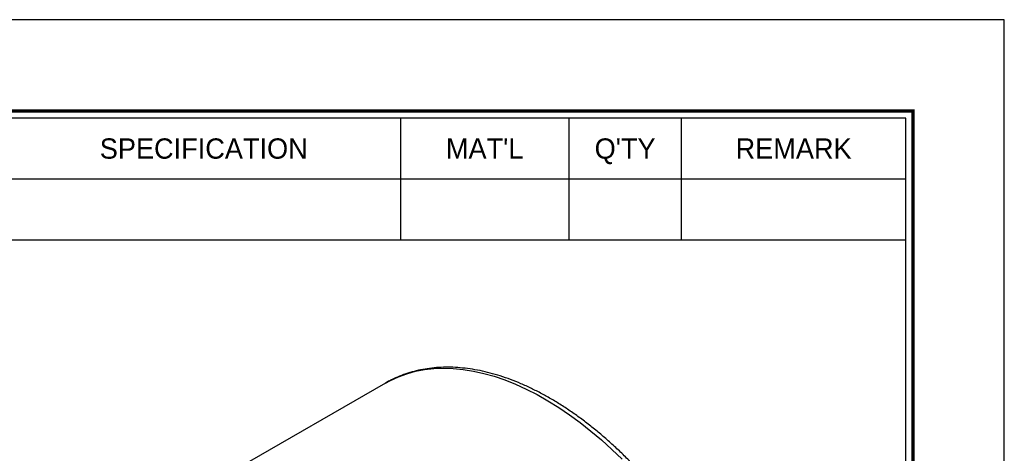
# Model space of a CAD drawing. Header units: millimetres. Extents: x 0 to 314, y 0 to 222.
# Tile 8 of 8: x 240 to 314, y 189 to 222. Entities that reach past the tile are written whole.
import ezdxf
from ezdxf.enums import TextEntityAlignment as Align

# ---------------------------------------------------------------- set-up
doc = ezdxf.new("R2010")
doc.units = ezdxf.units.MM
doc.layers.add('L1', color=7, linetype='CONTINUOUS')
doc.layers.add('OUTLINE', color=7, linetype='CONTINUOUS')

# ---------------------------------------------------------------- blocks, each defined once
blk = doc.blocks.new('표제란')
at = {"layer": 'L1', "color": 0}
for p, q in [((297, 210), (0, 210)), ((297, 0), (297, 210))]:
    blk.add_line(p, q, dxfattribs=at)
at = {"layer": 'L1'}
for p, q in [((254, 203), (254, 194.336)), ((266, 203), (266, 194.336)), ((274, 203), (274, 194.336)), ((190, 198.668), (290, 198.668)), ((190, 194.336), (290, 194.336))]:
    blk.add_line(p, q, dxfattribs=at)
at = {"layer": 'L1', "const_width": 0.25}
blk.add_lwpolyline([(290.5, 6.5), (290.5, 203.5), (10, 203.5), (10, 6.5)], close=True, dxfattribs=at)
at = {"layer": 'L1'}
blk.add_lwpolyline([(290, 7), (290, 203), (10.5, 203), (10.5, 7)], close=True, dxfattribs=at)
for s, p in [('SPECIFICATION', (240, 200.834)), ("MAT'L", (260, 200.834)), ("Q'TY", (270, 200.834)), ('REMARK', (282, 200.834))]:
    blk.add_text(s, height=1.444, dxfattribs=at).set_placement(p, align=Align.MIDDLE_CENTER)
for tag, p in [('필렛', (179.25, 10.9)), ('모따기', (179.25, 8.3))]:
    blk.add_attdef(tag, text='', height=1.15, dxfattribs=at).set_placement(p, align=Align.MIDDLE_LEFT)
at = {"layer": 'OUTLINE', "ltscale": 0.5}
for tag, p, height in [('TITLE', (237.166, 24.406), 2.5), ('도번', (251.181, 15.642), 2.5), ('SCALE', (253.781, 9.553), 1.2), ('DATE', (277.02, 9.511), 1.2)]:
    blk.add_attdef(tag, p, '', height=height, dxfattribs=at)

msp = doc.modelspace()

# ---------------------------------------------------------------- linework, layer by layer
at = {"layer": 'OUTLINE'}
msp.add_line((267.3016, 194.6087), (256.2623, 188.2359), dxfattribs=at)
at = {"layer": 'OUTLINE', "flags": 128}
msp.add_lwpolyline([(267.3016, 194.6087), (267.6758, 194.8117), (268.2826, 195.0892), (268.9148, 195.3177), (269.5709, 195.4967), (270.2494, 195.6257), (270.9488, 195.7045), (271.6675, 195.7328), (272.4037, 195.7107), (273.1558, 195.6381), (273.9221, 195.5152), (274.7008, 195.3423), (275.4901, 195.1199), (276.2881, 194.8483), (277.0931, 194.5284), (277.9032, 194.1606), (278.7165, 193.7461), (279.5312, 193.2856), (280.3453, 192.7802), (281.1571, 192.2312), (281.9645, 191.6397), (282.7658, 191.0072), (283.5591, 190.3351), (284.3426, 189.6249), (285.1145, 188.8783)], dxfattribs=at)
at = {"layer": 'OUTLINE'}
msp.add_open_spline([(296.5018, 164.7642), (296.4979, 164.9249), (296.4868, 165.39), (296.4409, 166.1728), (296.3527, 167.116), (296.2289, 168.0728), (296.0703, 169.0409), (295.8772, 170.0185), (295.6501, 171.0035), (295.3896, 171.9939), (295.0961, 172.9878), (294.7705, 173.9832), (294.4133, 174.9782), (294.0253, 175.9706), (293.6074, 176.9585), (293.1604, 177.94), (292.6852, 178.9131), (292.1829, 179.8757), (291.6543, 180.8261), (291.1007, 181.7622), (290.5231, 182.6821), (289.9227, 183.5841), (289.3006, 184.4662), (288.6581, 185.3268), (287.9966, 186.164), (287.3172, 186.9761), (286.6214, 187.7615), (285.9105, 188.5186), (285.1858, 189.2458), (284.4489, 189.9416), (283.701, 190.6046), (282.9437, 191.2333), (282.1785, 191.8265), (281.4067, 192.3829), (280.6299, 192.9011), (279.8497, 193.3802), (279.0674, 193.819), (278.2847, 194.2164), (277.5031, 194.5714), (276.7243, 194.8833), (275.9499, 195.1511), (275.1816, 195.3741), (274.421, 195.5517), (273.67, 195.6834), (272.9303, 195.7688), (272.2038, 195.8077), (271.4921, 195.8001), (270.7971, 195.7461), (270.1204, 195.646), (269.4637, 195.5002), (268.8279, 195.31), (268.2159, 195.0733), (267.7091, 194.8402), (267.4167, 194.669), (267.3113, 194.6073)], degree=3, knots=[0, 0, 0, 0, 0.0103869, 0.0300572, 0.0497222, 0.0693812, 0.0890334, 0.1086784, 0.1283163, 0.1479472, 0.1675715, 0.1871898, 0.2068025, 0.2264105, 0.2460144, 0.2656149, 0.2852128, 0.304809, 0.3244042, 0.3439991, 0.3635946, 0.3831912, 0.4027897, 0.422391, 0.4419958, 0.461605, 0.4812193, 0.5008395, 0.5204663, 0.5401004, 0.5597423, 0.5793924, 0.5990512, 0.6187187, 0.6383945, 0.6580782, 0.6777685, 0.6974635, 0.7171604, 0.7368543, 0.7565399, 0.7762107, 0.7958586, 0.8154746, 0.8350483, 0.8545695, 0.8740282, 0.8934163, 0.9127286, 0.931964, 0.9511262, 0.9702242, 0.9892721, 1, 1, 1, 1], dxfattribs=at)

# ---------------------------------------------------------------- block references
at = {"layer": 'OUTLINE', "xscale": 1.0568143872, "yscale": 1.0568143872, "zscale": 1.0568143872}
msp.add_blockref('표제란', (0, 0), dxfattribs=at)

doc.saveas('drawing.dxf')
